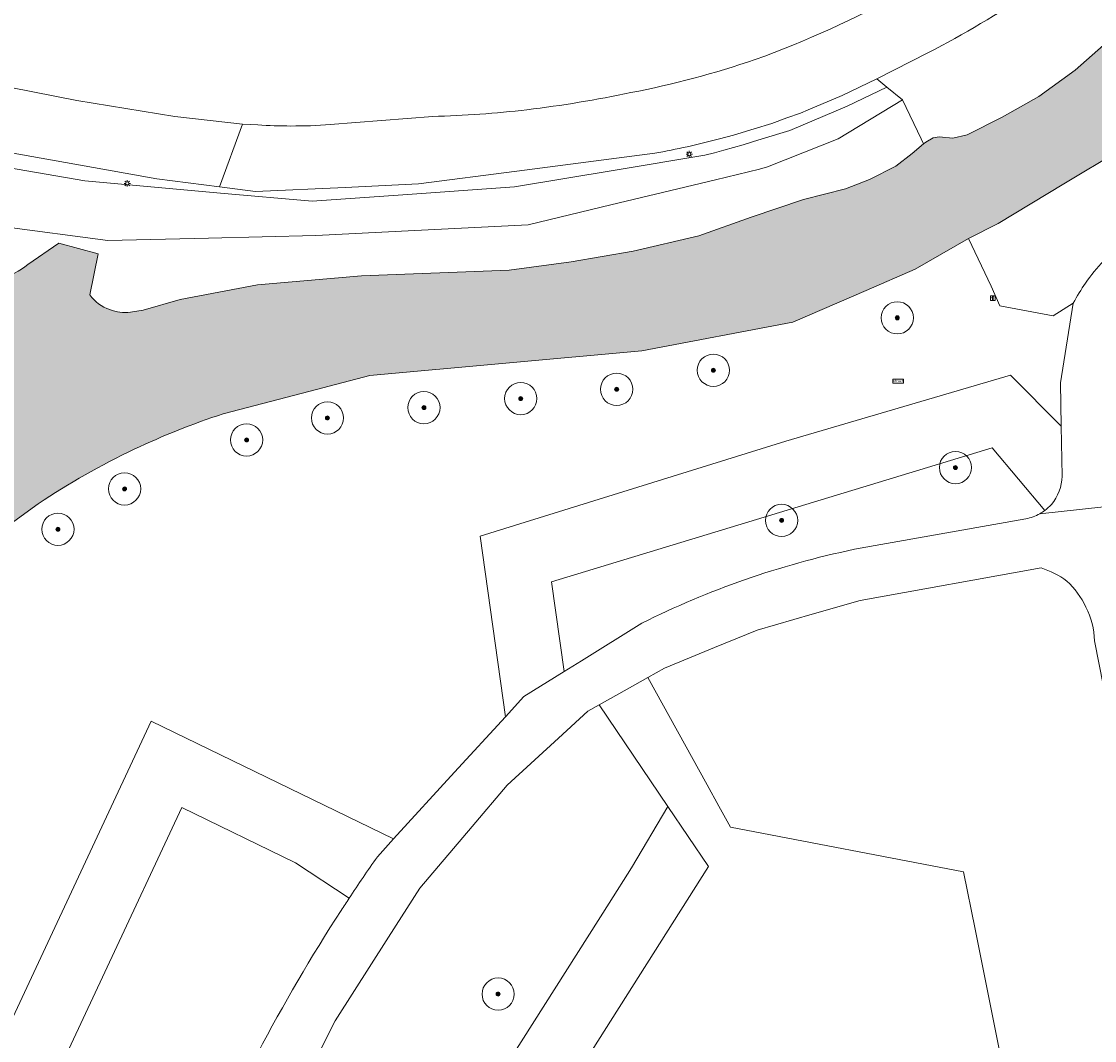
# Model space of a CAD drawing. Header units: metres. Extents: x 125349 to 128236, y 501602 to 503797.
# Tile 170 of 256: x 127036 to 127102, y 501944 to 502007. Entities that reach past the tile are written whole.
import ezdxf
from ezdxf.enums import TextEntityAlignment as Align

# ---------------------------------------------------------------- set-up
doc = ezdxf.new("R2010")
doc.units = ezdxf.units.M
doc.layers.get('0').update_dxf_attribs({"linetype": 'CONTINUOUS'})
for name, color, linetype, lineweight in [('B-WE-GR-BEPLANTING_CULTUUR_BOSPLANTSOEN-GV', 90, 'CONTINUOUS', 18), ('B-WE-GR-BEPLANTING_CULTUUR_HEESTERS-GV', 90, 'CONTINUOUS', 18), ('B-WE-GR-BOOM-S-500', 90, 'CONTINUOUS', 18), ('B-WE-GR-GROENVOORZIENING-GV', 80, 'CONTINUOUS', 18), ('B-WE-IE-MEUBILAIR-S', 7, 'CONTINUOUS', 18), ('B-WE-OG-TERREIN_BEGROEID-GV', 7, 'CONTINUOUS', 18), ('B-WE-OG-WATER_SLOOT-GV', 120, 'CONTINUOUS', 18), ('B-WE-VH-GESLOTENVERHARDING_ASFALT-GV', 10, 'CONTINUOUS', 18), ('B-WE-VH-OPENVERHARDING_BETONSTRAATSTEEN-GV', 90, 'CONTINUOUS', 18)]:
    doc.layers.add(name, color=color, linetype=linetype, lineweight=lineweight)
doc.layers.add('B-WE-OG-WATER_SLOOT-V', color=7, linetype='CONTINUOUS', lineweight=18, true_color=0x73e9ff)
doc.styles.add('NLCS-ISO', font='NLCS-ISO.ttf')

# ---------------------------------------------------------------- blocks, each defined once
blk = doc.blocks.new('SIE-MEUBILAIR_BORD_STRAATNAAM-SO')
blk.add_lwpolyline([(-1.625, -0.625), (1.625, -0.625), (1.625, 0.625), (-1.625, 0.625)], close=True)
at = {"style": 'NLCS-ISO'}
blk.add_text('straat', height=0.75, dxfattribs=at).set_placement((0, 0.07594648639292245), align=Align.MIDDLE_CENTER)
blk = doc.blocks.new('SIE-MEUBILAIR_BORD_INFORMATIE-SO')
h = blk.add_hatch(color=256)
h.dxf.hatch_style = 1
h.paths.add_polyline_path([(0.1265625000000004, 0.1957499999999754), (-0.3290625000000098, 0.1957499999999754), (-0.3290625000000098, 0.07762500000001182), (-0.1265625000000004, 0.07762500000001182), (-0.1265625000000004, -0.6480000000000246), (0.1265625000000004, -0.6480000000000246)])
h = blk.add_hatch(color=256)
h.dxf.hatch_style = 1
edge = h.paths.add_edge_path()
edge.add_arc((0, 0.4986431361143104), 0.1493568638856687, 0, 360)
for points in [[(-0.75, -0.75), (0.75, -0.75), (0.75, 0.75), (-0.75, 0.75)], [(0.1265625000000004, 0.1957499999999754), (-0.3290625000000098, 0.1957499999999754), (-0.3290625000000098, 0.07762500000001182), (-0.1265625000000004, 0.07762500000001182), (-0.1265625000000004, -0.6480000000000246), (0.1265625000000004, -0.6480000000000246)]]:
    blk.add_lwpolyline(points, close=True)
blk.add_circle((0, 0.4986431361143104), 0.1493568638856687)
blk = doc.blocks.new('SIE-MEUBILAIR_PAAL_LICHTMAST-SO')
for points in [[(-0.625, 0), (-1, 0)], [(-0.7071067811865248, 0.7071067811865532), (-0.4419417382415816, 0.44194173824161)], [(0, 1), (0, 0.625)], [(0.44194173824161, 0.4419417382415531), (0.7071067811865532, 0.7071067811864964)], [(1, 0), (0.625, 0)], [(-0.7071067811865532, -0.7071067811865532), (-0.4419417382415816, -0.44194173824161)], [(0, -0.625), (0, -1)], [(0.4419417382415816, -0.4419417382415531), (0.7071067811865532, -0.7071067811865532)]]:
    blk.add_lwpolyline(points)
blk.add_circle((0, 0), 0.5)
blk = doc.blocks.new('SGR-BOOM_01-SO')
at = {"linetype": 'ByBlock', "lineweight": 18}
h = blk.add_hatch(color=0, dxfattribs=at)
h.dxf.hatch_style = 1
edge = h.paths.add_edge_path()
edge.add_arc((0, 0), 0.25, 0, 360)
at = {"color": 0, "linetype": 'ByBlock', "lineweight": 18}
for radius in [2, 0.25]:
    blk.add_circle((0, 0), radius, dxfattribs=at)

msp = doc.modelspace()

# ---------------------------------------------------------------- hatches: boundary and pattern name
at = {"layer": 'B-WE-OG-WATER_SLOOT-V'}
h = msp.add_hatch(color=256, dxfattribs=at)
edge = h.paths.add_edge_path()
edge.add_line((127094.3, 501993.814), (127096.143, 501994.743))
edge.add_line((127096.143, 501994.743), (127100.236, 501997.202))
edge.add_line((127100.236, 501997.202), (127103.694, 501999.28))
edge.add_line((127103.694, 501999.28), (127104.776, 502000))
edge.add_line((127104.776, 502000), (127105.553, 502000.518))
edge.add_line((127105.553, 502000.518), (127108.717, 502002.751))
edge.add_arc((127072.174506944, 502049.8297442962), 59.59666067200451, 307.8185929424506, 318.0726703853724)
edge.add_arc((127071.8661325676, 502049.9576134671), 59.91163227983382, 318.1787457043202, 328.3553430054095)
edge.add_line((127122.87, 502018.525), (127126.861, 502024.853))
edge.add_line((127126.861, 502024.853), (127132.166, 502033.477))
edge.add_line((127132.166, 502033.477), (127132.671, 502034.425))
edge.add_arc((127130.1143154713, 502035.3242463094), 2.710217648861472, 340.6220229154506, 381.6695027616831)
edge.add_arc((127130.1437127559, 502035.2561767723), 2.709046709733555, 23.23719465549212, 44.67900046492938)
edge.add_arc((127130.1356300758, 502035.2505256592), 2.718767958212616, 44.64391315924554, 65.98737231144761)
edge.add_arc((127129.5055395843, 502033.7402402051), 4.35492962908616, 66.50091413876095, 89.493987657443)
edge.add_line((127129.544, 502038.095), (127127.738, 502037.935))
edge.add_line((127127.738, 502037.935), (127127.326, 502037.866))
edge.add_line((127127.326, 502037.866), (127127.051, 502037.715))
edge.add_line((127127.051, 502037.715), (127126.379, 502036.894))
edge.add_line((127126.379, 502036.894), (127125.6, 502035.986))
edge.add_line((127125.6, 502035.986), (127123.881, 502033.43))
edge.add_line((127123.881, 502033.43), (127123.342, 502032.674))
edge.add_line((127123.342, 502032.674), (127123.422, 502032.273))
edge.add_line((127123.422, 502032.273), (127122.402, 502030.393))
edge.add_line((127122.402, 502030.393), (127121.394, 502028.605))
edge.add_line((127121.394, 502028.605), (127120.385, 502026.841))
edge.add_line((127120.385, 502026.841), (127118.609, 502024.124))
edge.add_line((127118.609, 502024.124), (127116.855, 502021.466))
edge.add_line((127116.855, 502021.466), (127114.621, 502018.291))
edge.add_line((127114.621, 502018.291), (127113.314, 502016.537))
edge.add_line((127113.314, 502016.537), (127111.824, 502015.197))
edge.add_line((127111.824, 502015.197), (127110.793, 502013.902))
edge.add_line((127110.793, 502013.902), (127109.269, 502012.297))
edge.add_line((127109.269, 502012.297), (127107.045, 502009.971))
edge.add_line((127107.045, 502009.971), (127105.498, 502008.423))
edge.add_line((127105.498, 502008.423), (127104.73, 502007.575))
edge.add_line((127104.73, 502007.575), (127103.045, 502006.131))
edge.add_line((127103.045, 502006.131), (127100.937, 502004.275))
edge.add_line((127100.937, 502004.275), (127098.679, 502002.636))
edge.add_line((127098.679, 502002.636), (127096.41, 502001.341))
edge.add_line((127096.41, 502001.341), (127094.221, 502000.252))
edge.add_line((127094.221, 502000.252), (127093.34, 502000.05))
edge.add_line((127093.34, 502000.05), (127092.481, 502000.131))
edge.add_line((127092.481, 502000.131), (127092.108, 502000.067))
edge.add_line((127092.108, 502000.067), (127091.654, 501999.791))
edge.add_line((127091.654, 501999.791), (127091.524, 501999.683))
edge.add_line((127091.524, 501999.683), (127090.811, 501999.094))
edge.add_line((127090.811, 501999.094), (127089.807, 501998.316))
edge.add_line((127089.807, 501998.316), (127088.17, 501997.473))
edge.add_line((127088.17, 501997.473), (127086.678, 501996.906))
edge.add_line((127086.678, 501996.906), (127084.069, 501996.241))
edge.add_line((127084.069, 501996.241), (127080.811, 501995.139))
edge.add_line((127080.811, 501995.139), (127077.57, 501993.989))
edge.add_line((127077.57, 501993.989), (127073.485, 501993.032))
edge.add_line((127073.485, 501993.032), (127069.644, 501992.368))
edge.add_line((127069.644, 501992.368), (127065.787, 501991.854))
edge.add_line((127065.787, 501991.854), (127056.618, 501991.488))
edge.add_line((127056.618, 501991.488), (127050.155, 501990.937))
edge.add_line((127050.155, 501990.937), (127045.364, 501990.021))
edge.add_line((127045.364, 501990.021), (127043.05, 501989.373))
edge.add_line((127043.05, 501989.373), (127042.279, 501989.236))
edge.add_arc((127041.9708636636, 501992.0542308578), 2.835026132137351, 249.54278886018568, 276.23975136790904, ccw=False)
edge.add_arc((127041.9620549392, 501992.0352165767), 2.814132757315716, 217.7849215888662, 249.5755185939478, ccw=False)
edge.add_line((127039.738, 501990.311), (127040.261, 501992.857))
edge.add_line((127040.261, 501992.857), (127037.816, 501993.53))
edge.add_line((127037.816, 501993.53), (127035.903, 501992.196))
edge.add_arc((127032.9114983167, 501995.9578947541), 4.806343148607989, 284.8461400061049, 308.49212117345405, ccw=False)
edge.add_arc((127032.9089896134, 501995.9252392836), 4.775432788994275, 253.9912384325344, 284.9756237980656, ccw=False)
edge.add_line((127031.592, 501991.335), (127023.547, 501992.408))
edge.add_arc((127020.0261086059, 501962.7450892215), 29.87113911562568, 83.23084807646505, 95.72952152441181)
edge.add_arc((127020.2822160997, 501961.5766969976), 31.05956958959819, 95.98443235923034, 103.6812512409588)
edge.add_arc((127016.7233418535, 501972.3740419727), 19.74754395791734, 101.0571479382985, 115.8341540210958)
edge.add_arc((127016.8106758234, 501972.3871306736), 19.77400040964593, 116.0784437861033, 130.3990588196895)
edge.add_line((127003.995, 501987.446), (127001.785, 501985.57))
edge.add_line((127001.785, 501985.57), (127000, 501984.055))
edge.add_line((127000, 501984.055), (126997.219, 501981.694))
edge.add_line((126997.219, 501981.694), (126991.217, 501976.387))
edge.add_line((126991.217, 501976.387), (126984.583, 501970.478))
edge.add_line((126984.583, 501970.478), (126976.179, 501963.242))
edge.add_line((126976.179, 501963.242), (126968.434, 501956.598))
edge.add_line((126968.434, 501956.598), (126968.472, 501955.747))
edge.add_line((126968.472, 501955.747), (126968.621, 501955.492))
edge.add_arc((126970.0251317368, 501955.5821526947), 1.407022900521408, 183.6736500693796, 207.8430974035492)
edge.add_arc((126970.0384172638, 501955.5837590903), 1.419528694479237, 207.6499781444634, 262.6167598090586)
edge.add_arc((126970.023397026, 501955.7334820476), 1.566452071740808, 263.8654411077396, 302.0651435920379)
edge.add_line((126970.855, 501954.406), (126986.945, 501967.94))
edge.add_arc((126988.3309801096, 501966.8341456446), 1.773091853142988, 89.06220792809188, 141.4141178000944, ccw=False)
edge.add_arc((126988.39967833, 501966.7736629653), 1.833766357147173, 40.31129564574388, 91.23984076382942, ccw=False)
edge.add_line((126989.798, 501967.96), (126999.488, 501960.161))
edge.add_arc((126983.8168688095, 501950.9719051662), 18.1665576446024, 27.02354249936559, 30.386117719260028, ccw=False)
edge.add_arc((126993.1014530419, 501955.5249958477), 7.828625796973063, 19.544689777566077, 28.213130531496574, ccw=False)
edge.add_arc((126993.9527724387, 501956.0313942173), 6.859646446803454, 2.2775627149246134, 17.93729103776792, ccw=False)
edge.add_arc((126990.0362268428, 501954.8077207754), 10.87420828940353, -6.885817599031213, 7.908929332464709, ccw=False)
edge.add_arc((126990.4989828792, 501954.7087628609), 10.40301381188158, 340.62752329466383, 353.34970958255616, ccw=False)
edge.add_line((127000.313, 501951.258), (127000, 501950.366))
edge.add_line((127000, 501950.366), (126998.793, 501946.425))
edge.add_arc((126988.5183344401, 501949.9312962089), 10.85646652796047, 323.59433513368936, 341.15746027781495, ccw=False)
edge.add_arc((126987.5158998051, 501950.8352928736), 12.20050262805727, 313.28562210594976, 322.9714924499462, ccw=False)
edge.add_line((126995.881, 501941.954), (126987.298, 501936.175))
edge.add_line((126987.298, 501936.175), (126978.083, 501930.612))
edge.add_line((126978.083, 501930.612), (126976.361, 501929.482))
edge.add_line((126976.361, 501929.482), (126973.929, 501927.959))
edge.add_line((126973.929, 501927.959), (126966.054, 501922.717))
edge.add_line((126966.054, 501922.717), (126963.126, 501920.758))
edge.add_line((126963.126, 501920.758), (126957.782, 501917.731))
edge.add_line((126957.782, 501917.731), (126956.522, 501917.049))
edge.add_line((126956.522, 501917.049), (126955.97, 501916.907))
edge.add_line((126955.97, 501916.907), (126955.07, 501916.919))
edge.add_line((126955.07, 501916.919), (126951.885, 501918.014))
edge.add_line((126951.885, 501918.014), (126948.455, 501919.463))
edge.add_line((126948.455, 501919.463), (126947.81, 501919.822))
edge.add_line((126947.81, 501919.822), (126947.409, 501920.152))
edge.add_line((126947.409, 501920.152), (126939.368, 501927.968))
edge.add_arc((126940.3177504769, 501928.9804031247), 1.388159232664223, 200.9085704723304, 226.8288644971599, ccw=False)
edge.add_arc((126940.343103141, 501928.9851634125), 1.41354878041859, 174.526307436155, 200.7220775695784, ccw=False)
edge.add_arc((126940.4712310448, 501928.9166319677), 1.548642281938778, 124.10008010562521, 172.4541110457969, ccw=False)
edge.add_line((126939.603, 501930.199), (126959.424, 501945.373))
edge.add_arc((126958.2740042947, 501946.8604293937), 1.880142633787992, 307.7091535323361, 353.7578436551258)
edge.add_arc((126958.2947797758, 501946.8518413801), 1.858567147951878, 353.9513867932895, 392.2281395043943)
edge.add_arc((126958.3121256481, 501946.855878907), 1.84174979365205, 32.40966147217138, 49.38725333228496)
edge.add_arc((126958.8446491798, 501946.2843207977), 2.079341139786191, 71.30910393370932, 101.8966302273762)
edge.add_arc((126958.7557158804, 501945.87810226), 2.464424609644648, 97.92333546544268, 132.0530169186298)
edge.add_line((126957.105, 501947.708), (126948.566, 501941.421))
edge.add_line((126948.566, 501941.421), (126937.497, 501933.173))
edge.add_line((126937.497, 501933.173), (126932.798, 501929.737))
edge.add_line((126932.798, 501929.737), (126930.979, 501928.412))
edge.add_line((126930.979, 501928.412), (126925.981, 501925.131))
edge.add_line((126925.981, 501925.131), (126923.206, 501923.369))
edge.add_line((126923.206, 501923.369), (126919.215, 501920.524))
edge.add_line((126919.215, 501920.524), (126912.349, 501915.968))
edge.add_line((126912.349, 501915.968), (126908.159, 501913.176))
edge.add_line((126908.159, 501913.176), (126902.659, 501909.702))
edge.add_line((126902.659, 501909.702), (126896.303, 501905.839))
edge.add_line((126896.303, 501905.839), (126889.998, 501902.026))
edge.add_line((126889.998, 501902.026), (126885.308, 501899.241))
edge.add_line((126885.308, 501899.241), (126880.517, 501896.357))
edge.add_line((126880.517, 501896.357), (126876.43, 501893.813))
edge.add_line((126876.43, 501893.813), (126870.678, 501890.242))
edge.add_line((126870.678, 501890.242), (126864.571, 501886.226))
edge.add_line((126864.571, 501886.226), (126859.018, 501882.603))
edge.add_line((126859.018, 501882.603), (126851.851, 501877.901))
edge.add_line((126851.851, 501877.901), (126850.136, 501876.875))
edge.add_line((126850.136, 501876.875), (126848.322, 501875.9))
edge.add_line((126848.322, 501875.9), (126847.775, 501875.536))
edge.add_arc((126857.3467040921, 501859.2482388), 18.89202699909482, 120.4411506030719, 125.0247450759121)
edge.add_arc((126855.0687888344, 501864.2127184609), 13.55498283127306, 129.1871421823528, 144.6200388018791)
edge.add_line((126844.017, 501872.061), (126843.198, 501870.937))
edge.add_line((126843.198, 501870.937), (126842.472, 501869.753))
edge.add_line((126842.472, 501869.753), (126841.862, 501868.503))
edge.add_line((126841.862, 501868.503), (126841.397, 501867.193))
edge.add_line((126841.397, 501867.193), (126840.52, 501865.255))
edge.add_line((126840.52, 501865.255), (126839.612, 501861.166))
edge.add_line((126839.612, 501861.166), (126839.333, 501859.119))
edge.add_line((126839.333, 501859.119), (126839.109, 501857.421))
edge.add_line((126839.109, 501857.421), (126839.016, 501854.371))
edge.add_line((126839.016, 501854.371), (126839.2, 501839.162))
edge.add_line((126839.2, 501839.162), (126839.32, 501836.919))
edge.add_arc((126849.5812862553, 501836.3098246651), 10.27935261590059, 176.6025449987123, 193.2602676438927)
edge.add_arc((126856.6804769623, 501836.1403622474), 17.24389925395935, 187.2908649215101, 203.443394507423)
edge.add_arc((126854.7775780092, 501834.0357173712), 14.70767912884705, 198.8655962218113, 217.1582815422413)
edge.add_arc((126852.3514912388, 501834.4327446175), 13.13538648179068, 224.9545161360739, 251.6123233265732)
edge.add_arc((126852.1765184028, 501841.3615900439), 19.79546597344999, 258.4351968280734, 269.211200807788)
edge.add_arc((126853.2741421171, 501835.8574207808), 14.35495857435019, 264.5229344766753, 280.9748022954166)
edge.add_line((126856.007, 501821.765), (126855.99, 501822.83))
edge.add_line((126855.99, 501822.83), (126859.72, 501823.78))
edge.add_line((126859.72, 501823.78), (126867.12, 501825.02))
edge.add_line((126867.12, 501825.02), (126875.35, 501825.43))
edge.add_line((126875.35, 501825.43), (126881.98, 501825.26))
edge.add_line((126881.98, 501825.26), (126885.95, 501824.72))
edge.add_line((126885.95, 501824.72), (126886.459, 501823.989))
edge.add_arc((126876.1104879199, 501737.4800045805), 87.12575962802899, 82.39298488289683, 83.17849103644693, ccw=False)
edge.add_arc((126870.6783829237, 501685.7835347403), 139.0940101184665, 80.83542543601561, 82.9940563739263, ccw=False)
edge.add_arc((126880.7049492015, 501741.3864494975), 82.6105111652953, 73.76572448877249, 81.55859363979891, ccw=False)
edge.add_arc((126867.4955321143, 501716.1480189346), 110.67862690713, 66.81885631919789, 70.85154221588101, ccw=False)
edge.add_line((126911.063, 501817.891), (126921.096, 501813.152))
edge.add_line((126921.096, 501813.152), (126930.683, 501808.566))
edge.add_line((126930.683, 501808.566), (126934.01, 501806.918))
edge.add_line((126934.01, 501806.918), (126935.994, 501805.79))
edge.add_line((126935.994, 501805.79), (126938.672, 501804.152))
edge.add_line((126938.672, 501804.152), (126940.06, 501803.282))
edge.add_line((126940.06, 501803.282), (126941.897, 501802.403))
edge.add_arc((126943.4544909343, 501806.8975667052), 4.756774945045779, 250.8873925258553, 290.1872076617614)
edge.add_arc((126943.6462862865, 501806.9080202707), 4.703985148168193, 287.9500896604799, 328.896370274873)
edge.add_line((126947.674, 501804.478), (126949.077, 501807.907))
edge.add_line((126949.077, 501807.907), (126949.128, 501808.094))
edge.add_line((126949.128, 501808.094), (126949.728, 501810.271))
edge.add_line((126949.728, 501810.271), (126952.821, 501821.507))
edge.add_arc((126945.8884696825, 501822.9263104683), 7.076328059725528, 348.4296131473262, 381.3539312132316)
edge.add_arc((126945.9670814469, 501822.9284563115), 7.002382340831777, 21.57179616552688, 59.45306834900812)
edge.add_line((126949.526, 501828.959), (126948.971, 501829.382))
edge.add_line((126948.971, 501829.382), (126947.051, 501830.845))
edge.add_line((126947.051, 501830.845), (126944.269, 501832.135))
edge.add_line((126944.269, 501832.135), (126941.824, 501832.57))
edge.add_line((126941.824, 501832.57), (126939.125, 501832.657))
edge.add_line((126939.125, 501832.657), (126934.92, 501832.318))
edge.add_arc((126918.2860756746, 501917.059476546), 86.35858547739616, 275.96197164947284, 281.10540869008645, ccw=False)
edge.add_arc((126918.0783958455, 501923.0591126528), 92.34828099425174, 271.0036638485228, 275.7034891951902, ccw=False)
edge.add_line((126919.696, 501830.725), (126912.035, 501830.137))
edge.add_line((126912.035, 501830.137), (126907.908, 501830.045))
edge.add_line((126907.908, 501830.045), (126903.781, 501829.952))
edge.add_line((126903.781, 501829.952), (126894.231, 501830.083))
edge.add_arc((126894.9605259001, 501865.0902942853), 35.01489484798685, 254.8271296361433, 268.8061714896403, ccw=False)
edge.add_arc((126899.1627569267, 501875.5028926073), 46.18354192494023, 248.6287058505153, 253.1763546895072, ccw=False)
edge.add_arc((126899.1156494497, 501875.4233204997), 46.092277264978, 245.0545609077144, 248.6471919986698, ccw=False)
edge.add_arc((126869.0299840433, 501809.7143579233), 26.17906461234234, 66.00471687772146, 74.90396339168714)
edge.add_arc((126859.970430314, 501780.3103110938), 56.93826128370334, 73.80806731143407, 78.60892617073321)
edge.add_arc((126875.0315377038, 501847.2840304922), 11.7914230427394, 230.5801157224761, 251.120078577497, ccw=False)
edge.add_arc((126875.1198958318, 501846.338165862), 11.13694188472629, 210.0100692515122, 227.1368803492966, ccw=False)
edge.add_arc((126874.4510878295, 501847.4499399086), 11.1893039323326, 199.6895500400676, 216.6676301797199, ccw=False)
edge.add_arc((126877.9412468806, 501850.7443435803), 15.70390079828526, 190.0644320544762, 206.7338309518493, ccw=False)
edge.add_arc((126879.0909074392, 501850.9289563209), 16.86814316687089, 178.2095069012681, 189.9994274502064, ccw=False)
edge.add_arc((126869.5455057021, 501851.3504144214), 7.315267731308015, 152.8546565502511, 179.1729874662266, ccw=False)
edge.add_arc((126868.6526056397, 501852.0952639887), 6.186157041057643, 124.9137945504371, 155.2210206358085, ccw=False)
edge.add_arc((126874.7596681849, 501840.2170631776), 19.50414726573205, 104.46425832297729, 119.646476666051, ccw=False)
edge.add_arc((126877.867389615, 501828.299613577), 31.82010800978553, 98.16711275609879, 104.5228231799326, ccw=False)
edge.add_line((126873.347, 501859.797), (126874.05, 501860.239))
edge.add_line((126874.05, 501860.239), (126875.855, 501860.2))
edge.add_line((126875.855, 501860.2), (126876.542, 501859.347))
edge.add_line((126876.542, 501859.347), (126879.887, 501858.95))
edge.add_line((126879.887, 501858.95), (126884.422, 501857.836))
edge.add_line((126884.422, 501857.836), (126887.813, 501857.138))
edge.add_line((126887.813, 501857.138), (126888.837, 501856.948))
edge.add_line((126888.837, 501856.948), (126889.858, 501856.759))
edge.add_line((126889.858, 501856.759), (126895.046, 501855.886))
edge.add_line((126895.046, 501855.886), (126898.191, 501855.491))
edge.add_line((126898.191, 501855.491), (126901.389, 501855.297))
edge.add_line((126901.389, 501855.297), (126904.538, 501855.152))
edge.add_line((126904.538, 501855.152), (126907.739, 501855.601))
edge.add_line((126907.739, 501855.601), (126913.64, 501857.265))
edge.add_line((126913.64, 501857.265), (126918.073, 501858.981))
edge.add_line((126918.073, 501858.981), (126922.386, 501861.954))
edge.add_arc((126917.0523135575, 501870.3481392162), 9.945339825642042, 302.4321219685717, 314.3137591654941)
edge.add_arc((126916.8905231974, 501870.5646311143), 10.21333145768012, 314.1147564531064, 326.7316807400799)
edge.add_line((126925.43, 501864.962), (126928.575, 501869.846))
edge.add_line((126928.575, 501869.846), (126931.719, 501874.729))
edge.add_line((126931.719, 501874.729), (126935.495, 501880.078))
edge.add_line((126935.495, 501880.078), (126938.859, 501884.533))
edge.add_line((126938.859, 501884.533), (126940.907, 501886.977))
edge.add_line((126940.907, 501886.977), (126947.717, 501895.102))
edge.add_line((126947.717, 501895.102), (126949.461, 501897.01))
edge.add_line((126949.461, 501897.01), (126950.681, 501898.771))
edge.add_line((126950.681, 501898.771), (126951.512, 501899.971))
edge.add_line((126951.512, 501899.971), (126952.273, 501901.07))
edge.add_line((126952.273, 501901.07), (126956.754, 501908.795))
edge.add_arc((126986.7542065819, 501877.8310085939), 43.11358438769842, 127.50723569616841, 134.0942847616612, ccw=False)
edge.add_arc((126983.4737330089, 501882.6484127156), 37.29616382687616, 120.9566175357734, 128.0154452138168, ccw=False)
edge.add_line((126964.289, 501914.632), (126970.994, 501918.396))
edge.add_line((126970.994, 501918.396), (126973.565, 501919.911))
edge.add_line((126973.565, 501919.911), (126976.14, 501921.625))
edge.add_line((126976.14, 501921.625), (126976.746, 501922.017))
edge.add_line((126976.746, 501922.017), (126979.479, 501923.288))
edge.add_line((126979.479, 501923.288), (126981.27, 501923.97))
edge.add_line((126981.27, 501923.97), (126984.841, 501925.105))
edge.add_line((126984.841, 501925.105), (126988.206, 501926.158))
edge.add_line((126988.206, 501926.158), (126992.628, 501927.647))
edge.add_line((126992.628, 501927.647), (126996.345, 501928.795))
edge.add_line((126996.345, 501928.795), (127000, 501929.904))
edge.add_line((127000, 501929.904), (127002.528, 501930.572))
edge.add_line((127002.528, 501930.572), (127008.716, 501934.368))
edge.add_arc((127002.5191024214, 501944.5370902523), 11.90848168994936, 301.3575297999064, 318.4852773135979)
edge.add_arc((127002.6177289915, 501944.4213750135), 11.75795329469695, 318.5889489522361, 331.055665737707)
edge.add_line((127012.907, 501938.731), (127013.632, 501940.336))
edge.add_line((127013.632, 501940.336), (127014.454, 501942.154))
edge.add_line((127014.454, 501942.154), (127015.242, 501945.224))
edge.add_line((127015.242, 501945.224), (127015.979, 501948.092))
edge.add_line((127015.979, 501948.092), (127016.959, 501951.785))
edge.add_line((127016.959, 501951.785), (127017.656, 501954.412))
edge.add_line((127017.656, 501954.412), (127021.095, 501960.901))
edge.add_line((127021.095, 501960.901), (127023.307, 501965.075))
edge.add_line((127023.307, 501965.075), (127027.412, 501969.672))
edge.add_line((127027.412, 501969.672), (127030.113, 501972.697))
edge.add_line((127030.113, 501972.697), (127033.87, 501975.414))
edge.add_line((127033.87, 501975.414), (127036.547, 501977.348))
edge.add_arc((127062.5423525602, 501938.4974888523), 46.74527324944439, 115.38326092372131, 123.7869649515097, ccw=False)
edge.add_arc((127062.6018677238, 501938.3347328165), 46.91783207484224, 108.09949016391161, 115.36372276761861, ccw=False)
edge.add_line((127048.026, 501982.931), (127052.962, 501984.22))
edge.add_line((127052.962, 501984.22), (127057.127, 501985.308))
edge.add_line((127057.127, 501985.308), (127074.025, 501986.845))
edge.add_line((127074.025, 501986.845), (127083.397, 501988.611))
edge.add_line((127083.397, 501988.611), (127087.964, 501990.59))
edge.add_line((127087.964, 501990.59), (127090.992, 501991.902))
edge.add_line((127090.992, 501991.902), (127094.3, 501993.814))
edge = h.paths.add_edge_path(flags=16)
edge.add_line((127014.837, 501988.419), (127018.479, 501989.388))
edge.add_line((127018.479, 501989.388), (127022.961, 501988.907))
edge.add_line((127022.961, 501988.907), (127026.668, 501988.509))
edge.add_line((127026.668, 501988.509), (127029.809, 501987.799))
edge.add_arc((127028.9257324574, 501985.6969579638), 2.280075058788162, 21.510580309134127, 67.20809783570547, ccw=False)
edge.add_arc((127028.7612601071, 501985.699859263), 2.432844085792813, -2.894683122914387, 20.026544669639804, ccw=False)
edge.add_line((127031.191, 501985.577), (127030.226, 501984.144))
edge.add_line((127030.226, 501984.144), (127027.954, 501981.011))
edge.add_line((127027.954, 501981.011), (127025.362, 501977.438))
edge.add_line((127025.362, 501977.438), (127016.107, 501966.216))
edge.add_arc((127007.3687921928, 501979.3228762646), 15.75266584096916, 292.67697263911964, 303.6909460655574, ccw=False)
edge.add_arc((127007.0780430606, 501980.2218344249), 16.69440603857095, 285.1284006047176, 292.40821647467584, ccw=False)
edge.add_line((127011.435, 501964.106), (127008.773, 501963.85))
edge.add_line((127008.773, 501963.85), (127006.138, 501963.596))
edge.add_line((127006.138, 501963.596), (127004.174, 501963.828))
edge.add_line((127004.174, 501963.828), (127002.183, 501964.063))
edge.add_arc((127003.0474814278, 501972.970569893), 8.949420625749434, 250.0912732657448, 264.4567930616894, ccw=False)
edge.add_arc((127003.1054204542, 501973.182439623), 9.16837481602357, 234.77343575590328, 250.20169875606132, ccw=False)
edge.add_line((126997.817, 501965.693), (126992.384, 501970.482))
edge.add_arc((126993.0547178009, 501971.6144854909), 1.316201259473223, 135.7450269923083, 239.3637393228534, ccw=False)
edge.add_line((126992.112, 501972.533), (126996.419, 501976.414))
edge.add_line((126996.419, 501976.414), (127000, 501979.604))
edge.add_line((127000, 501979.604), (127002.591, 501981.946))
edge.add_line((127002.591, 501981.946), (127003.701, 501982.986))
edge.add_line((127003.701, 501982.986), (127010.543, 501987.275))
edge.add_line((127010.543, 501987.275), (127014.837, 501988.419))
edge = h.paths.add_edge_path(flags=16)
edge.add_line((126861.841, 501880.055), (126861.827, 501880.109))
edge.add_line((126861.827, 501880.109), (126863.5, 501881.239))
edge.add_line((126863.5, 501881.239), (126865.307, 501882.428))
edge.add_line((126865.307, 501882.428), (126870.87, 501886.088))
edge.add_line((126870.87, 501886.088), (126878.239, 501890.886))
edge.add_line((126878.239, 501890.886), (126886.915, 501896.167))
edge.add_line((126886.915, 501896.167), (126890.143, 501898.122))
edge.add_line((126890.143, 501898.122), (126895.336, 501901.101))
edge.add_line((126895.336, 501901.101), (126901.841, 501904.911))
edge.add_line((126901.841, 501904.911), (126910.167, 501910.146))
edge.add_line((126910.167, 501910.146), (126915.417, 501913.624))
edge.add_line((126915.417, 501913.624), (126923.142, 501918.868))
edge.add_line((126923.142, 501918.868), (126929.959, 501923.524))
edge.add_line((126929.959, 501923.524), (126931.181, 501924.282))
edge.add_line((126931.181, 501924.282), (126933.884, 501926.129))
edge.add_line((126933.884, 501926.129), (126934.434, 501926.378))
edge.add_line((126934.434, 501926.378), (126934.884, 501926.427))
edge.add_line((126934.884, 501926.427), (126935.284, 501926.377))
edge.add_line((126935.284, 501926.377), (126935.684, 501926.276))
edge.add_line((126935.684, 501926.276), (126936.134, 501926.076))
edge.add_line((126936.134, 501926.076), (126936.484, 501925.825))
edge.add_line((126936.484, 501925.825), (126936.983, 501925.325))
edge.add_line((126936.983, 501925.325), (126942.677, 501919.516))
edge.add_line((126942.677, 501919.516), (126943.976, 501917.964))
edge.add_line((126943.976, 501917.964), (126944.375, 501917.514))
edge.add_line((126944.375, 501917.514), (126944.625, 501917.013))
edge.add_line((126944.625, 501917.013), (126944.862, 501916.569))
edge.add_arc((126932.2976438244, 501913.9530852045), 12.83378573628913, 4.714932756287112, 11.761036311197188, ccw=False)
edge.add_line((126945.088, 501915.008), (126945.727, 501910.623))
edge.add_line((126945.727, 501910.623), (126945.871, 501909.64))
edge.add_line((126945.871, 501909.64), (126945.403, 501909.347))
edge.add_line((126945.403, 501909.347), (126945.7, 501906.487))
edge.add_line((126945.7, 501906.487), (126946.225, 501905.913))
edge.add_line((126946.225, 501905.913), (126945.152, 501904.548))
edge.add_line((126945.152, 501904.548), (126944.249, 501903.4))
edge.add_line((126944.249, 501903.4), (126943.16, 501902.015))
edge.add_line((126943.16, 501902.015), (126942.706, 501900.831))
edge.add_line((126942.706, 501900.831), (126938.793, 501893.988))
edge.add_line((126938.793, 501893.988), (126932.982, 501886.216))
edge.add_line((126932.982, 501886.216), (126929.414, 501881.464))
edge.add_line((126929.414, 501881.464), (126925.896, 501876.712))
edge.add_line((126925.896, 501876.712), (126922.328, 501871.91))
edge.add_line((126922.328, 501871.91), (126921.104, 501870.29))
edge.add_arc((126913.0816770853, 501876.3703941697), 10.06622363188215, 309.1131973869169, 322.84026134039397, ccw=False)
edge.add_arc((126908.3914626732, 501881.9776876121), 17.37606990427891, 302.2360204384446, 309.4487293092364, ccw=False)
edge.add_arc((126910.0494661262, 501878.5397509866), 13.59051942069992, 293.36825120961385, 304.0549988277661, ccw=False)
edge.add_arc((126905.8216429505, 501887.0204741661), 23.0583304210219, 285.8698117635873, 294.65362208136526, ccw=False)
edge.add_line((126912.127, 501864.841), (126904.099, 501863.207))
edge.add_arc((126898.2382230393, 501881.3821875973), 19.09675759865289, 276.3066631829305, 287.8724524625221, ccw=False)
edge.add_arc((126898.8175826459, 501881.1487055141), 18.80909496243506, 261.042583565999, 274.6304024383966, ccw=False)
edge.add_line((126895.889, 501862.569), (126886.838, 501866.005))
edge.add_line((126886.838, 501866.005), (126884.942, 501866.771))
edge.add_line((126884.942, 501866.771), (126881.07, 501868.337))
edge.add_line((126881.07, 501868.337), (126878.833, 501869.269))
edge.add_line((126878.833, 501869.269), (126875.949, 501870.26))
edge.add_line((126875.949, 501870.26), (126874.139, 501870.722))
edge.add_line((126874.139, 501870.722), (126861.881, 501868.031))
edge.add_line((126861.881, 501868.031), (126858.582, 501866.336))
edge.add_line((126858.582, 501866.336), (126849.939, 501862.078))
edge.add_line((126849.939, 501862.078), (126849.049, 501861.061))
edge.add_line((126849.049, 501861.061), (126847.396, 501860.87))
edge.add_line((126847.396, 501860.87), (126845.998, 501860.743))
edge.add_line((126845.998, 501860.743), (126845.045, 501861.315))
edge.add_line((126845.045, 501861.315), (126846.697, 501867.861))
edge.add_line((126846.697, 501867.861), (126847.714, 501869.64))
edge.add_line((126847.714, 501869.64), (126848.159, 501870.721))
edge.add_line((126848.159, 501870.721), (126850.331, 501872.174))
edge.add_line((126850.331, 501872.174), (126861.841, 501880.055))

# ---------------------------------------------------------------- linework, layer by layer
at = {"layer": 'B-WE-GR-BEPLANTING_CULTUUR_BOSPLANTSOEN-GV', "flags": 128}
for points in [[(127100.068, 501982.163), (127096.92, 501985.338), (127082.97, 501981.224), (127063.981, 501975.33), (127065.551, 501964.122), (127066.697, 501965.375), (127069.196, 501966.932), (127068.417, 501972.497), (127095.777, 501980.81), (127099.055, 501976.934)], [(127100.12, 501979.053), (127100.068, 501982.163)], [(127099.055, 501976.934), (127095.777, 501980.81), (127068.417, 501972.497), (127069.196, 501966.932)], [(127087.222, 501974.519), (127097.871, 501976.418)], [(127098.818, 501973.362), (127087.58, 501971.342), (127084.595, 501970.484), (127081.197, 501969.507), (127078.533, 501968.417), (127075.424, 501967.145), (127074.407, 501966.57), (127078.084, 501959.89), (127078.807, 501958.576), (127079.53, 501957.262), (127093.998, 501954.489), (127094.714, 501950.938), (127097.155, 501938.835), (127094.411, 501927.16), (127097.057, 501915.686), (127111.77, 501916.945)], [(127069.196, 501966.932), (127070.275, 501967.604), (127074.023, 501969.938)], [(127111.77, 501916.945), (127111.767, 501916.968), (127108.062, 501938.811), (127102.129, 501968.83)], [(127063.883, 501912.503), (127059.606, 501925.333), (127059.172, 501932.324), (127071.989, 501952.56), (127073.377, 501954.751), (127075.638, 501958.55), (127071.379, 501964.858), (127070.678, 501964.462), (127068.851, 501962.791), (127065.666, 501959.879), (127063.485, 501957.311), (127060.237, 501953.486), (127058.3, 501950.445)], [(127058.611, 501956.535), (127043.559, 501963.853), (127032.314, 501939.832), (127026.04, 501928.057), (127026.659, 501920.207), (127031.041, 501915.735)], [(127055.844, 501952.851), (127052.511, 501955.054), (127045.461, 501958.481), (127035.893, 501938.042), (127030.12, 501927.207), (127030.533, 501921.969), (127031.757, 501920.72), (127034.328, 501917.575)], [(127057.601, 501955.431), (127058.611, 501956.535)], [(127058.3, 501950.445), (127054.99, 501945.25), (127046.94, 501929.265)]]:
    msp.add_lwpolyline(points, dxfattribs=at)
at = {"layer": 'B-WE-GR-BEPLANTING_CULTUUR_BOSPLANTSOEN-GV'}
for points in [[(127099.455, 501977.309, 0.1748282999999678), (127100.12, 501979.053)], [(127098.74, 501976.727, 0.03458761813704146), (127099.055, 501976.934)], [(127099.055, 501976.934, 0.05039526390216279), (127099.455, 501977.309)], [(127097.871, 501976.418, 0.08642649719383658), (127098.74, 501976.727)], [(127080.401, 501972.63, -0.03149987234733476), (127087.222, 501974.519)], [(127100.411, 501972.547, 0.08822273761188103), (127098.818, 501973.362)], [(127074.023, 501969.938, -0.03068980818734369), (127080.401, 501972.63)], [(127101.597, 501970.936, 0.1040816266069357), (127100.411, 501972.547)], [(127102.129, 501968.83, 0.1167930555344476), (127101.597, 501970.936)], [(127055.844, 501952.851, -0.007194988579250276), (127057.601, 501955.431)], [(127055.352, 501952.098, -0.00246949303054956), (127055.844, 501952.851)], [(127050.17, 501943.243, -0.02285078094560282), (127055.352, 501952.098)]]:
    msp.add_lwpolyline(points, format="xyb", dxfattribs=at)
at = {"layer": 'B-WE-GR-BEPLANTING_CULTUUR_HEESTERS-GV', "flags": 128}
msp.add_lwpolyline([(127068.782, 501910.454), (127063.566, 501926.102), (127063.245, 501931.278), (127078.156, 501954.821), (127076.897, 501956.686), (127075.638, 501958.55), (127073.377, 501954.751), (127071.989, 501952.56), (127059.172, 501932.324), (127059.606, 501925.333), (127063.883, 501912.503), (127066.332, 501911.479)], close=True, dxfattribs=at)
at = {"layer": 'B-WE-GR-GROENVOORZIENING-GV', "flags": 128}
for points in [[(127024.29, 502000), (127039.447, 501997.396), (127047.851, 501996.639), (127053.549, 501996.125), (127058.903, 501996.509), (127066.126, 501997.027), (127072.365, 501998.064), (127077.93, 501998.989), (127078.53, 501999.137), (127079.127, 501999.294), (127079.722, 501999.458), (127080.315, 501999.631), (127080.905, 501999.811), (127081.493, 502000), (127083.21, 502000.529), (127086.772, 502002.031), (127089.236, 502003.215), (127088.614, 502003.726), (127086.456, 502002.689), (127084.351, 502001.801), (127083.884, 502001.598), (127083.036, 502001.315), (127082.098, 502000.958), (127081.006, 502000.619)], [(127081.006, 502000.619), (127079.72, 502000.224), (127078.851, 502000)], [(127074.828, 501999.111), (127066.273, 501998.004), (127060.166, 501997.21), (127055.601, 501996.99), (127050.044, 501996.723), (127047.808, 501997.013), (127043.904, 501997.521), (127040.559, 501998.115), (127034.411, 501999.209), (127030.386, 502000)]]:
    msp.add_lwpolyline(points, dxfattribs=at)
at = {"layer": 'B-WE-GR-GROENVOORZIENING-GV'}
msp.add_lwpolyline([(127078.851, 502000, -0.02008712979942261), (127074.828, 501999.111)], format="xyb", dxfattribs=at)
at = {"layer": 'B-WE-OG-TERREIN_BEGROEID-GV', "flags": 128}
for points in [[(127037.125, 502024.443), (127024.08, 502010.18), (127019.696, 502006.176), (127038.932, 502002.383), (127045.03, 502001.395), (127049.228, 502000.918)], [(127089.236, 502003.215), (127090.207, 502002.416), (127091.372, 502000), (127091.524, 501999.683), (127091.654, 501999.791), (127092.108, 502000.067), (127092.481, 502000.131), (127093.34, 502000.05), (127094.221, 502000.252), (127096.41, 502001.341), (127098.679, 502002.636), (127100.937, 502004.275), (127103.045, 502006.131)], [(127091.826, 502005.358), (127088.614, 502003.726), (127089.236, 502003.215)], [(127034.294, 501994.553), (127040.87, 501993.682), (127047.122, 501993.834), (127053.777, 501993.995), (127059.936, 501994.308), (127066.963, 501994.666), (127072.094, 501995.899), (127078.594, 501997.461), (127081.326, 501998.118), (127081.827, 501998.265), (127086.216, 502000), (127090.207, 502002.416), (127089.236, 502003.215), (127086.772, 502002.031), (127083.21, 502000.529), (127081.493, 502000), (127080.905, 501999.811), (127080.315, 501999.631), (127079.722, 501999.458), (127079.127, 501999.294), (127078.53, 501999.137), (127077.93, 501998.989), (127072.365, 501998.064), (127066.126, 501997.027), (127058.903, 501996.509), (127053.549, 501996.125), (127047.851, 501996.639), (127039.447, 501997.396), (127024.29, 502000)], [(127090.207, 502002.416), (127086.216, 502000), (127081.827, 501998.265), (127081.326, 501998.118), (127078.594, 501997.461), (127072.094, 501995.899), (127066.963, 501994.666), (127059.936, 501994.308), (127053.777, 501993.995), (127047.122, 501993.834), (127040.87, 501993.682), (127034.294, 501994.553)], [(127042.279, 501989.236), (127043.05, 501989.373), (127045.364, 501990.021), (127050.155, 501990.937), (127056.618, 501991.488), (127065.787, 501991.854), (127069.644, 501992.368), (127073.485, 501993.032), (127077.57, 501993.989), (127080.811, 501995.139), (127084.069, 501996.241), (127086.678, 501996.906), (127088.17, 501997.473), (127089.807, 501998.316), (127090.811, 501999.094), (127091.524, 501999.683), (127091.372, 502000), (127090.207, 502002.416)], [(127108.717, 502002.751), (127105.553, 502000.518), (127104.776, 502000), (127103.694, 501999.28), (127100.236, 501997.202), (127096.143, 501994.743), (127094.3, 501993.814), (127095.724, 501990.849), (127096.264, 501989.644), (127099.56, 501989.013), (127100.817, 501989.803)], [(127049.228, 502000.918), (127050.179, 502000.862)], [(127054.681, 502000.884), (127061.037, 502001.396)], [(127032.314, 501939.832), (127043.559, 501963.853), (127058.611, 501956.535), (127062.397, 501960.675), (127065.551, 501964.122), (127063.981, 501975.33), (127082.97, 501981.224), (127096.92, 501985.338), (127100.068, 501982.163), (127100.023, 501984.858), (127100.817, 501989.803), (127099.56, 501989.013), (127096.264, 501989.644), (127095.724, 501990.849), (127094.3, 501993.814), (127090.992, 501991.902), (127087.964, 501990.59), (127083.397, 501988.611), (127074.025, 501986.845), (127057.127, 501985.308), (127052.962, 501984.22), (127048.026, 501982.931)], [(127035.903, 501992.196), (127037.816, 501993.53), (127040.261, 501992.857), (127039.738, 501990.311)], [(127036.547, 501977.348), (127033.87, 501975.414), (127030.113, 501972.697), (127027.412, 501969.672), (127023.307, 501965.075), (127021.095, 501960.901), (127017.656, 501954.412), (127016.959, 501951.785), (127015.979, 501948.092), (127015.242, 501945.224), (127014.454, 501942.154), (127013.632, 501940.336), (127012.907, 501938.731)], [(127099.571, 501903.531), (127112.525, 501907.013), (127112.71, 501909.568), (127112.266, 501913.05), (127111.77, 501916.945), (127097.057, 501915.686), (127094.411, 501927.16), (127097.155, 501938.835), (127094.714, 501950.938), (127093.998, 501954.489), (127079.53, 501957.262), (127078.807, 501958.576), (127078.084, 501959.89), (127074.407, 501966.57), (127073.106, 501965.834), (127071.379, 501964.858), (127075.638, 501958.55), (127076.897, 501956.686), (127078.156, 501954.821), (127063.245, 501931.278), (127063.566, 501926.102), (127068.782, 501910.454)]]:
    msp.add_lwpolyline(points, dxfattribs=at)
at = {"layer": 'B-WE-OG-TERREIN_BEGROEID-GV'}
for points in [[(127081.068, 502004.923, 0.04039488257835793), (127090.197, 502009.07)], [(127098.201, 502009.121, -0.02706052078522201), (127091.826, 502005.358)], [(127073.352, 502002.87, 0.03408577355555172), (127081.068, 502004.923)], [(127066.892, 502001.809, 0.02089355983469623), (127073.352, 502002.87)], [(127061.037, 502001.396, 0.02203125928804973), (127066.892, 502001.809)], [(127050.179, 502000.862, 0.01510768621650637), (127052.229, 502000.799)], [(127052.229, 502000.799, 0.01754389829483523), (127054.681, 502000.884)], [(127034.143, 501991.312, 0.103542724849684), (127035.903, 501992.196)], [(127101.579, 501991.046, -0.03269926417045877), (127102.692, 501992.437)], [(127100.817, 501989.803, -0.02740941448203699), (127101.579, 501991.046)], [(127039.738, 501990.311, 0.1396092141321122), (127040.98, 501989.398)], [(127040.98, 501989.398, 0.117017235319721), (127042.279, 501989.236)], [(127048.026, 501982.931, 0.03170681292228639), (127042.504, 501980.73)], [(127042.504, 501980.73, 0.0366845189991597), (127036.547, 501977.348)]]:
    msp.add_lwpolyline(points, format="xyb", dxfattribs=at)
at = {"layer": 'B-WE-OG-WATER_SLOOT-GV', "flags": 128}
for points in [[(127103.045, 502006.131), (127100.937, 502004.275), (127098.679, 502002.636), (127096.41, 502001.341), (127094.221, 502000.252), (127093.34, 502000.05), (127092.481, 502000.131), (127092.108, 502000.067), (127091.654, 501999.791), (127091.524, 501999.683)], [(127094.3, 501993.814), (127096.143, 501994.743), (127100.236, 501997.202), (127103.694, 501999.28), (127104.776, 502000), (127105.553, 502000.518), (127108.717, 502002.751)], [(127091.524, 501999.683), (127090.811, 501999.094), (127089.807, 501998.316), (127088.17, 501997.473), (127086.678, 501996.906), (127084.069, 501996.241), (127080.811, 501995.139), (127077.57, 501993.989), (127073.485, 501993.032), (127069.644, 501992.368), (127065.787, 501991.854), (127056.618, 501991.488), (127050.155, 501990.937), (127045.364, 501990.021), (127043.05, 501989.373), (127042.279, 501989.236)], [(127039.738, 501990.311), (127040.261, 501992.857), (127037.816, 501993.53), (127035.903, 501992.196)], [(127048.026, 501982.931), (127052.962, 501984.22), (127057.127, 501985.308), (127074.025, 501986.845), (127083.397, 501988.611), (127087.964, 501990.59), (127090.992, 501991.902), (127094.3, 501993.814)], [(127012.907, 501938.731), (127013.632, 501940.336), (127014.454, 501942.154), (127015.242, 501945.224), (127015.979, 501948.092), (127016.959, 501951.785), (127017.656, 501954.412), (127021.095, 501960.901), (127023.307, 501965.075), (127027.412, 501969.672), (127030.113, 501972.697), (127033.87, 501975.414), (127036.547, 501977.348)]]:
    msp.add_lwpolyline(points, dxfattribs=at)
at = {"layer": 'B-WE-OG-WATER_SLOOT-GV'}
for points in [[(127035.903, 501992.196, -0.103542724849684), (127034.143, 501991.312)], [(127040.98, 501989.398, -0.1396092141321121), (127039.738, 501990.311)], [(127042.279, 501989.236, -0.117017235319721), (127040.98, 501989.398)], [(127042.504, 501980.73, -0.03170681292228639), (127048.026, 501982.931)], [(127036.547, 501977.348, -0.03668451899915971), (127042.504, 501980.73)]]:
    msp.add_lwpolyline(points, format="xyb", dxfattribs=at)
at = {"layer": 'B-WE-VH-GESLOTENVERHARDING_ASFALT-GV', "flags": 128}
for points in [[(127019.419, 502002.165), (127030.386, 502000), (127034.411, 501999.209), (127040.559, 501998.115), (127043.904, 501997.521), (127047.808, 501997.013), (127049.228, 502000.918), (127045.03, 502001.395), (127038.932, 502002.383), (127019.696, 502006.176), (127019.546, 502006.206)], [(127106.085, 501974.747), (127108.239, 501975.028), (127107.716, 501978.084), (127105.358, 501977.455), (127098.74, 501976.727)], [(127097.871, 501976.418), (127087.222, 501974.519)], [(127074.407, 501966.57), (127075.424, 501967.145), (127078.533, 501968.417), (127081.197, 501969.507), (127084.595, 501970.484), (127087.58, 501971.342), (127098.818, 501973.362)], [(127074.023, 501969.938), (127070.275, 501967.604), (127069.196, 501966.932), (127066.697, 501965.375), (127065.551, 501964.122), (127062.397, 501960.675), (127058.611, 501956.535), (127057.601, 501955.431)], [(127102.129, 501968.83), (127108.062, 501938.811), (127111.767, 501916.968), (127111.77, 501916.945), (127112.266, 501913.05), (127112.71, 501909.568), (127112.525, 501907.013), (127112.34, 501904.46), (127111.892, 501898.27), (127111.84, 501897.551), (127110.721, 501889.764), (127109.663, 501884.987), (127108.694, 501880.607), (127106.233, 501874.878), (127104.707, 501871.324), (127098.803, 501860.708), (127096.583, 501856.512), (127095.404, 501854.285)], [(127046.94, 501929.265), (127054.99, 501945.25), (127058.3, 501950.445), (127060.237, 501953.486), (127063.485, 501957.311), (127065.666, 501959.879), (127068.851, 501962.791), (127070.678, 501964.462), (127071.379, 501964.858), (127073.106, 501965.834), (127074.407, 501966.57)]]:
    msp.add_lwpolyline(points, dxfattribs=at)
at = {"layer": 'B-WE-VH-GESLOTENVERHARDING_ASFALT-GV'}
for points in [[(127098.74, 501976.727, -0.08642649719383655), (127097.871, 501976.418)], [(127087.222, 501974.519, 0.03149987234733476), (127080.401, 501972.63)], [(127098.818, 501973.362, -0.08822273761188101), (127100.411, 501972.547)], [(127080.401, 501972.63, 0.0306898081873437), (127074.023, 501969.938)], [(127100.411, 501972.547, -0.1040816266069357), (127101.597, 501970.936)], [(127101.597, 501970.936, -0.1167930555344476), (127102.129, 501968.83)], [(127057.601, 501955.431, 0.007194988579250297), (127055.844, 501952.851)], [(127055.844, 501952.851, 0.002469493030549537), (127055.352, 501952.098)], [(127055.352, 501952.098, 0.02285078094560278), (127050.17, 501943.243)]]:
    msp.add_lwpolyline(points, format="xyb", dxfattribs=at)
at = {"layer": 'B-WE-VH-OPENVERHARDING_BETONSTRAATSTEEN-GV'}
for points in [[(127090.197, 502009.07, -0.04039488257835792), (127081.068, 502004.923)], [(127091.826, 502005.358, 0.02706052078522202), (127098.201, 502009.121)], [(127081.068, 502004.923, -0.03408577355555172), (127073.352, 502002.87)], [(127073.352, 502002.87, -0.02089355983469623), (127066.892, 502001.809)], [(127066.892, 502001.809, -0.02203125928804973), (127061.037, 502001.396)], [(127052.229, 502000.799, -0.01510768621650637), (127050.179, 502000.862)], [(127054.681, 502000.884, -0.01754389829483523), (127052.229, 502000.799)], [(127074.828, 501999.111, 0.02008712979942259), (127078.851, 502000)], [(127102.692, 501992.437, 0.03269926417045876), (127101.579, 501991.046)], [(127101.579, 501991.046, 0.02740941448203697), (127100.817, 501989.803)], [(127100.12, 501979.053, -0.1748282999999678), (127099.455, 501977.309)], [(127099.055, 501976.934, -0.03458761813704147), (127098.74, 501976.727)], [(127099.455, 501977.309, -0.05039526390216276), (127099.055, 501976.934)]]:
    msp.add_lwpolyline(points, format="xyb", dxfattribs=at)
at = {"layer": 'B-WE-VH-OPENVERHARDING_BETONSTRAATSTEEN-GV', "flags": 128}
for points in [[(127088.614, 502003.726), (127091.826, 502005.358)], [(127078.851, 502000), (127079.72, 502000.224), (127081.006, 502000.619), (127082.098, 502000.958), (127083.036, 502001.315), (127083.884, 502001.598), (127084.351, 502001.801), (127086.456, 502002.689), (127088.614, 502003.726)], [(127049.228, 502000.918), (127047.808, 501997.013), (127050.044, 501996.723), (127055.601, 501996.99), (127060.166, 501997.21), (127066.273, 501998.004), (127074.828, 501999.111)], [(127050.179, 502000.862), (127049.228, 502000.918)], [(127061.037, 502001.396), (127054.681, 502000.884)], [(127100.817, 501989.803), (127100.023, 501984.858), (127100.068, 501982.163), (127100.12, 501979.053)], [(127098.74, 501976.727), (127105.358, 501977.455)]]:
    msp.add_lwpolyline(points, dxfattribs=at)

# ---------------------------------------------------------------- block references
at = {"layer": 'B-WE-GR-BOOM-S-500', "xscale": 0.5, "yscale": 0.5, "zscale": 0.5}
for p in [(127089.889, 501988.89), (127078.466, 501985.634), (127072.462, 501984.452), (127066.505, 501983.876), (127060.492, 501983.314), (127054.503, 501982.674), (127049.482, 501981.307), (127093.5, 501979.594), (127041.904, 501978.269), (127082.703, 501976.313), (127037.767, 501975.763), (127065.102, 501946.906)]:
    msp.add_blockref('SGR-BOOM_01-SO', p, dxfattribs=at)
at = {"layer": 'B-WE-IE-MEUBILAIR-S', "xscale": 0.2, "yscale": 0.2, "zscale": 0.2}
for name, p in [('SIE-MEUBILAIR_PAAL_LICHTMAST-SO', (127076.968, 501999.051)), ('SIE-MEUBILAIR_PAAL_LICHTMAST-SO', (127042.071, 501997.235)), ('SIE-MEUBILAIR_BORD_INFORMATIE-SO', (127095.824, 501990.114)), ('SIE-MEUBILAIR_BORD_STRAATNAAM-SO', (127089.939, 501984.961))]:
    msp.add_blockref(name, p, dxfattribs=at)

doc.saveas('drawing.dxf')
